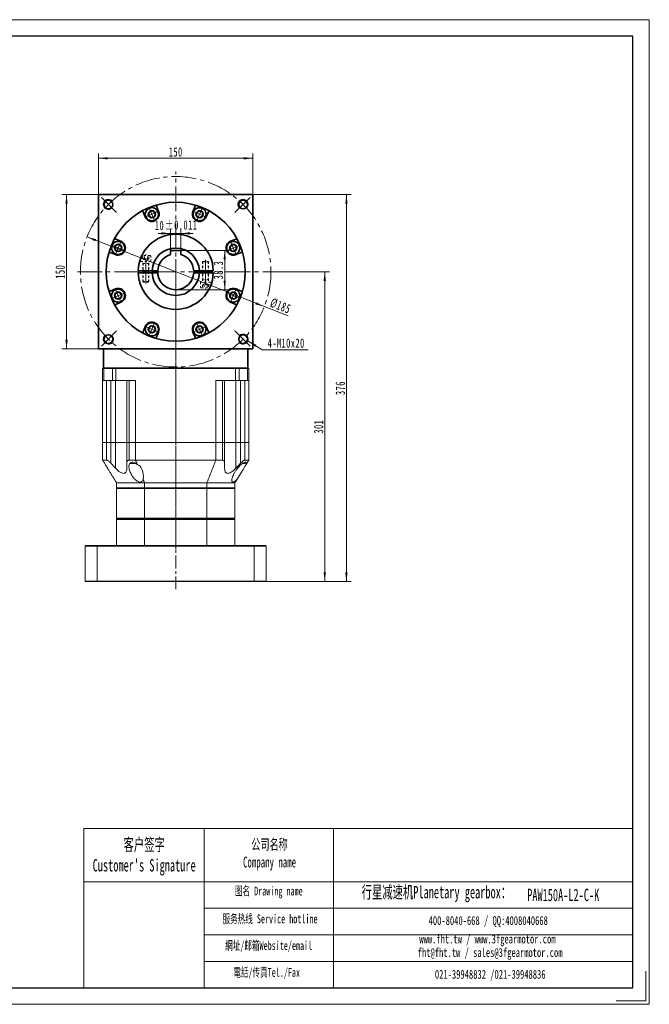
# Model space of a CAD drawing. Header units: millimetres. Extents: x 1532 to 2885, y -158 to 806.
# Tile 3 of 3: x 2273 to 2885, y -158 to 798. Entities that reach past the tile are written whole.
import ezdxf

# ---------------------------------------------------------------- set-up
doc = ezdxf.new("R2010")
doc.units = ezdxf.units.MM
doc.header["$LTSCALE"] = 2
for name, pattern in [('CENTER', [10.16, 6.35, -1.27, 1.27, -1.27]), ('点画线', [18, 12, -2, 2, -2]), ('虚线', [2, 1, -1])]:
    doc.linetypes.add(name, pattern=pattern)
doc.layers.get('0').update_dxf_attribs({"lineweight": 18})
for name, color, linetype, lineweight in [('3中心线层', 1, 'CENTER', 18), ('7标注层', 4, 'Continuous', 18), ('EB0', 7, 'Continuous', 35), ('SLD-0', 7, 'Continuous', 18), ('中心线层', 1, '点画线', 18), ('图框_外框线', 7, 'Continuous', 18), ('尺寸线层', 3, 'Continuous', 18), ('粗实线层', 7, 'Continuous', 35), ('虚线层', 6, '虚线', 18)]:
    doc.layers.add(name, color=color, linetype=linetype, lineweight=lineweight)
doc.styles.add('SLDTEXTSTYLE4', font='txt', dxfattribs={"width": 0.611111})
doc.styles.get("Standard").update_dxf_attribs({"font": 'txt', "width": 0.707})
doc.styles.add('标准', font='txt', dxfattribs={"width": 0.667})
doc.dimstyles.new('a4-1-3', dxfattribs={"dimtxt": 9, "dimasz": 9, "dimexe": 4.5, "dimexo": 0, "dimgap": 1.5, "dimtad": 1, "dimdec": 3, "dimdsep": 46, "dimtxsty": '标准', "dimblk": '_CAXARROW', "dimcen": 0, "dimdle": 18, "dimazin": 2, "dimtfac": 0.707107, "dimtdec": 3, "dimtix": 1, "dimtmove": 2, "dimatfit": 3, "dimfxl": 0, "dimfrac": 2, "dimtolj": 1, "dimarcsym": 0})

# ---------------------------------------------------------------- blocks, each defined once
blk = doc.blocks.new('*X28')
at = {"layer": '中心线层', "linetype": '点画线', "lineweight": 18}
for p, q in [((-7.37, 0), (7.37, 0)), ((0, -7.37), (0, 7.37))]:
    blk.add_line(p, q, dxfattribs=at)
at = {"layer": '粗实线层'}
for p, q in [((-3.46, 0), (-1.73, 3)), ((-3.46, 0), (-1.73, -3)), ((-1.73, 3), (1.73, 3)), ((3.46, 0), (1.73, 3)), ((3.46, 0), (1.73, 3)), ((3.46, 0), (1.73, -3)), ((-1.73, -3), (1.73, -3))]:
    blk.add_line(p, q, dxfattribs=at)
blk.add_circle((0, 0), 3.46, dxfattribs=at)
for start, end in [(0, 180), (180, 360)]:
    blk.add_arc((0, 0), 6.37, start, end, dxfattribs=at)
blk = doc.blocks.new('34hghgjk_1')
at = {"layer": '中心线层'}
blk.add_line((0, -21.5), (0, 7.2), dxfattribs=at)
at = {"layer": '虚线层'}
for p, q in [((-4.89, 4.72), (-4.89, 0)), ((-4.89, 0), (4.89, 0)), ((3.91, 5.7), (-3.91, 5.7)), ((-3, -19.55), (-3, 0)), ((-2.89, 2.7), (-2.89, 5.7)), ((-2.89, 2.7), (0, 1.03)), ((-1.44, 2.7), (-1.44, 5.7)), ((2.89, 2.7), (0, 1.03)), ((1.44, 2.7), (1.44, 5.7)), ((2.89, 2.7), (2.89, 5.7)), ((3, -19.55), (3, 0)), ((4.89, 0), (4.89, 4.72)), ((-2.55, -2), (-3, -1.22)), ((-3, -2), (3, -2)), ((-2.55, -20), (-2.55, -2)), ((2.55, -2), (3, -1.22)), ((2.55, -20), (2.55, -2)), ((3, -19.55), (-3, -19.55)), ((-2.55, -20), (-3, -19.55)), ((2.55, -20), (-2.55, -20)), ((2.55, -20), (3, -19.55))]:
    blk.add_line(p, q, dxfattribs=at)
for centre, radius, start, end in [((-3.91, 4.72), 0.978, 90, 180), ((-2.17, 4.14), 1.61, 243.43495, 296.56505), ((0, 8.18), 5.67, 255.25287, 284.74713), ((2.17, 4.14), 1.61, 243.43495, 296.56505), ((3.91, 4.72), 0.978, 0, 90)]:
    blk.add_arc(centre, radius, start, end, dxfattribs=at)
blk = doc.blocks.new('*X31')
at = {"layer": '尺寸线层', "color": 0, "char_height": 9, "attachment_point": 1, "line_spacing_factor": 1.15057, "style": '标准'}
for s, insert, width in [('\\T1.1;10', (2404.48, 603.06), 161.8924), ('\\T1.1;%%P0.011', (2414.24, 603.51), 128.064)]:
    blk.add_mtext(s, dxfattribs=dict(at, insert=insert, width=width))
blk = doc.blocks.new('*X30')
at = {"layer": '尺寸线层', "linetype": 'Continuous'}
for points in [[(2419.72, 590.83), (2410.72, 589.7), (2410.72, 591.95)], [(2429.72, 590.83), (2438.72, 589.7), (2438.72, 591.95)]]:
    blk.add_hatch(color=0, dxfattribs=at).paths.add_polyline_path(points, flags=0)
at = {"layer": '尺寸线层', "color": 0, "linetype": 'Continuous'}
for p, q in [((2419.72, 574.37), (2419.72, 595.33)), ((2429.72, 574.37), (2429.72, 595.33)), ((2441.72, 590.83), (2407.72, 590.83))]:
    blk.add_line(p, q, dxfattribs=at)
at = {"layer": '尺寸线层', "color": 0}
blk.add_blockref('*X31', (0, 0), dxfattribs=at)
blk = doc.blocks.new('_CAXARROW')
blk.add_hatch(color=0).paths.add_polyline_path([(0, 0), (-1, 0.125), (-1, -0.125)], flags=0)
blk = doc.blocks.new('*X32')
at = {"layer": '尺寸线层', "linetype": 'Continuous'}
for points in [[(2472.28, 574.37), (2473.41, 565.37), (2471.16, 565.37)], [(2472.28, 536.07), (2473.41, 545.07), (2471.16, 545.07)]]:
    blk.add_hatch(color=0, dxfattribs=at).paths.add_polyline_path(points, flags=0)
at = {"layer": '尺寸线层', "color": 0, "linetype": 'Continuous'}
for p, q in [((2429.72, 574.37), (2476.78, 574.37)), ((2472.28, 574.37), (2472.28, 536.07)), ((2424.72, 536.07), (2476.78, 536.07))]:
    blk.add_line(p, q, dxfattribs=at)
at = {"layer": '尺寸线层', "color": 0, "insert": (2466.19, 555.22), "char_height": 9, "width": 33.3889, "attachment_point": 5, "rotation": 90, "line_spacing_factor": 1.15057, "style": '标准'}
blk.add_mtext('\\T1.1;38.3', dxfattribs=at)
blk = doc.blocks.new('*X33')
at = {"layer": '尺寸线层', "linetype": 'Continuous'}
for points in [[(2338.64, 587.44), (2346.61, 583.1), (2347.43, 585.19)], [(2510.8, 519.71), (2502.01, 521.96), (2502.84, 524.05)]]:
    blk.add_hatch(color=0, dxfattribs=at).paths.add_polyline_path(points, flags=0)
at = {"layer": '尺寸线层', "color": 0, "linetype": 'Continuous'}
blk.add_line((2533.91, 510.61), (2338.64, 587.44), dxfattribs=at)
at = {"layer": '尺寸线层', "color": 0, "insert": (2526.49, 520.36), "char_height": 9, "width": 41.9084, "attachment_point": 5, "rotation": 338.52399, "line_spacing_factor": 1.15057, "style": '标准'}
blk.add_mtext('\\T1.1;%%C185', dxfattribs=at)
blk = doc.blocks.new('*X34')
at = {"layer": '尺寸线层', "linetype": 'Continuous'}
blk.add_hatch(color=0, dxfattribs=at).paths.add_polyline_path([(-14.71, 8.58), (-6.48, 4.77), (-7.68, 2.86)], flags=0)
at = {"layer": '尺寸线层', "color": 0, "linetype": 'Continuous'}
blk.add_line((-14.71, 8.58), (-0.97, 0), dxfattribs=at)
at = {"layer": '尺寸线层', "color": 0}
for p, q in [((-0.97, 0), (0, 0)), ((0, 0), (0, 0)), ((0, 0), (43.87, 0))]:
    blk.add_line(p, q, dxfattribs=at)
at = {"layer": '尺寸线层', "color": 0, "insert": (4.5, 1.8), "char_height": 9, "width": 78.7372, "attachment_point": 7, "line_spacing_factor": 1.15057, "style": '标准'}
blk.add_mtext('\\T1.1;4-M10x20', dxfattribs=at)
blk = doc.blocks.new('*X35')
at = {"layer": '尺寸线层', "linetype": 'Continuous'}
for points in [[(2349.72, 663.79), (2358.72, 664.91), (2358.72, 662.66)], [(2499.72, 663.79), (2490.72, 664.91), (2490.72, 662.66)]]:
    blk.add_hatch(color=0, dxfattribs=at).paths.add_polyline_path(points, flags=0)
at = {"layer": '尺寸线层', "color": 0, "linetype": 'Continuous'}
for p, q in [((2349.72, 628.57), (2349.72, 668.29)), ((2349.72, 663.79), (2499.72, 663.79)), ((2499.72, 628.57), (2499.72, 668.29))]:
    blk.add_line(p, q, dxfattribs=at)
at = {"layer": '尺寸线层', "color": 0, "insert": (2424.72, 669.88), "char_height": 9, "width": 26.8287, "attachment_point": 5, "line_spacing_factor": 1.15057, "style": '标准'}
blk.add_mtext('\\T1.1;150', dxfattribs=at)
blk = doc.blocks.new('*X36')
at = {"layer": '尺寸线层', "linetype": 'Continuous'}
for points in [[(2318.69, 628.57), (2317.57, 619.57), (2319.82, 619.57)], [(2318.69, 478.57), (2317.57, 487.57), (2319.82, 487.57)]]:
    blk.add_hatch(color=0, dxfattribs=at).paths.add_polyline_path(points, flags=0)
at = {"layer": '尺寸线层', "color": 0, "linetype": 'Continuous'}
for p, q in [((2349.72, 628.57), (2314.19, 628.57)), ((2318.69, 478.57), (2318.69, 628.57)), ((2349.72, 478.57), (2314.19, 478.57))]:
    blk.add_line(p, q, dxfattribs=at)
at = {"layer": '尺寸线层', "color": 0, "insert": (2312.6, 553.57), "char_height": 9, "width": 26.8287, "attachment_point": 5, "rotation": 90, "line_spacing_factor": 1.15057, "style": '标准'}
blk.add_mtext('\\T1.1;150', dxfattribs=at)
blk = doc.blocks.new('*X44')
at = {"layer": '尺寸线层', "linetype": 'Continuous'}
for points in [[(2590.54, 628.57), (2589.41, 619.57), (2591.66, 619.57)], [(2590.54, 252.57), (2589.41, 261.57), (2591.66, 261.57)]]:
    blk.add_hatch(color=0, dxfattribs=at).paths.add_polyline_path(points, flags=0)
at = {"layer": '尺寸线层', "color": 0, "linetype": 'Continuous'}
for p, q in [((2499.72, 628.57), (2595.04, 628.57)), ((2590.54, 252.57), (2590.54, 628.57)), ((2512.22, 252.57), (2595.04, 252.57))]:
    blk.add_line(p, q, dxfattribs=at)
at = {"layer": '尺寸线层', "color": 0, "insert": (2584.61, 440.57), "char_height": 9, "width": 25.386, "attachment_point": 5, "rotation": 90, "line_spacing_factor": 1.15057, "style": '标准'}
blk.add_mtext('\\T1.1;376', dxfattribs=at)
blk = doc.blocks.new('*X45')
at = {"layer": '尺寸线层', "linetype": 'Continuous'}
for points in [[(2569.49, 553.57), (2570.61, 544.57), (2568.36, 544.57)], [(2569.49, 252.57), (2570.61, 261.57), (2568.36, 261.57)]]:
    blk.add_hatch(color=0, dxfattribs=at).paths.add_polyline_path(points, flags=0)
at = {"layer": '尺寸线层', "color": 0, "linetype": 'Continuous'}
for p, q in [((2520.22, 553.57), (2573.99, 553.57)), ((2569.49, 553.57), (2569.49, 252.57)), ((2512.22, 252.57), (2573.99, 252.57))]:
    blk.add_line(p, q, dxfattribs=at)
at = {"layer": '尺寸线层', "color": 0, "insert": (2563.56, 403.07), "char_height": 9, "width": 24.5856, "attachment_point": 5, "rotation": 90, "line_spacing_factor": 1.15057, "style": '标准'}
blk.add_mtext('\\T1.1;301', dxfattribs=at)

msp = doc.modelspace()

# ---------------------------------------------------------------- linework, layer by layer
at = {"color": 7, "linetype": 'Continuous', "lineweight": 15}
for p, q in [((2354.2209, 460.0729), (2353.7209, 459.5729)), ((2354.9709, 459.5729), (2353.7209, 459.5729)), ((2353.7209, 448.0729), (2353.7209, 459.5729)), ((2354.2209, 460.0729), (2355.3459, 460.0729)), ((2355.3459, 460.0729), (2354.9709, 459.5729)), ((2354.9709, 459.5729), (2354.9709, 448.0729)), ((2363.2071, 459.5729), (2354.9709, 459.5729)), ((2355.3459, 460.0729), (2363.5379, 460.0729)), ((2355.3459, 460.0729), (2363.5379, 460.0729)), ((2363.5379, 460.0729), (2363.2071, 459.5729)), ((2363.2071, 448.0729), (2363.2071, 459.5729)), ((2366.5143, 459.5729), (2363.2071, 459.5729)), ((2363.5379, 460.0729), (2366.5143, 460.0729)), ((2363.5379, 460.0729), (2366.5143, 460.0729)), ((2366.5143, 460.0729), (2482.9274, 460.0729)), ((2366.5143, 460.0729), (2366.5143, 459.5729)), ((2366.5143, 460.0729), (2482.9274, 460.0729)), ((2366.5143, 459.5729), (2366.5143, 448.0729)), ((2482.9274, 459.5729), (2366.5143, 459.5729)), ((2482.9274, 460.0729), (2485.9039, 460.0729)), ((2482.9274, 460.0729), (2482.9274, 459.5729)), ((2482.9274, 460.0729), (2485.9039, 460.0729)), ((2482.9274, 448.0729), (2482.9274, 459.5729)), ((2486.2346, 459.5729), (2482.9274, 459.5729)), ((2485.9039, 460.0729), (2494.0959, 460.0729)), ((2486.2346, 459.5729), (2485.9039, 460.0729)), ((2485.9039, 460.0729), (2494.0959, 460.0729)), ((2486.2346, 459.5729), (2486.2346, 448.0729)), ((2494.4709, 459.5729), (2486.2346, 459.5729)), ((2494.4709, 459.5729), (2494.0959, 460.0729)), ((2494.0959, 460.0729), (2495.2209, 460.0729)), ((2494.4709, 448.0729), (2494.4709, 459.5729)), ((2495.7209, 459.5729), (2494.4709, 459.5729)), ((2495.7209, 459.5729), (2495.2209, 460.0729)), ((2495.7209, 459.5729), (2495.7209, 448.0729)), ((2354.9709, 448.0729), (2353.7209, 448.0729)), ((2353.7209, 387.5729), (2353.7209, 448.0729)), ((2363.2071, 448.0729), (2354.9709, 448.0729)), ((2357.5698, 387.5729), (2357.5698, 448.0729)), ((2361.7149, 448.0729), (2361.7149, 387.5729)), ((2366.5143, 448.0729), (2363.2071, 448.0729)), ((2366.3846, 448.0729), (2366.3846, 387.5729)), ((2385.7337, 448.0729), (2366.5143, 448.0729)), ((2377.2209, 387.5729), (2377.2209, 448.0729)), ((2379.4248, 448.0729), (2379.4248, 387.5729)), ((2385.7337, 448.0729), (2385.7337, 387.5729)), ((2482.9274, 448.0729), (2463.708, 448.0729)), ((2463.708, 387.5729), (2463.708, 448.0729)), ((2470.0169, 387.5729), (2470.0169, 448.0729)), ((2472.2209, 448.0729), (2472.2209, 387.5729)), ((2486.2346, 448.0729), (2482.9274, 448.0729)), ((2483.0572, 448.0729), (2483.0572, 387.5729)), ((2494.4709, 448.0729), (2486.2346, 448.0729)), ((2487.7268, 387.5729), (2487.7268, 448.0729)), ((2491.8719, 448.0729), (2491.8719, 387.5729)), ((2495.7209, 448.0729), (2494.4709, 448.0729)), ((2495.7209, 448.0729), (2495.7209, 387.5729)), ((2353.7209, 370.5729), (2353.7209, 387.5729)), ((2357.5698, 387.5729), (2353.7209, 387.5729)), ((2357.5698, 387.5729), (2353.7209, 387.5729)), ((2357.5698, 370.5729), (2357.5698, 387.5729)), ((2357.5698, 387.5729), (2361.7149, 387.5729)), ((2361.7149, 387.5729), (2357.5698, 387.5729)), ((2361.7149, 387.5729), (2361.7149, 367.6923)), ((2361.7149, 387.5729), (2366.3846, 387.5729)), ((2361.7149, 387.5729), (2366.3846, 387.5729)), ((2366.3846, 387.5729), (2366.3846, 362.6375)), ((2366.3846, 387.5729), (2377.2209, 387.5729)), ((2366.3846, 387.5729), (2377.2209, 387.5729)), ((2377.2209, 367.6923), (2377.2209, 387.5729)), ((2377.2209, 387.5729), (2379.4248, 387.5729)), ((2379.4248, 387.5729), (2377.2209, 387.5729)), ((2379.4248, 387.5729), (2379.4248, 370.5729)), ((2385.7337, 387.5729), (2379.4248, 387.5729)), ((2385.7337, 387.5729), (2379.4248, 387.5729)), ((2385.7337, 387.5729), (2385.7337, 370.5729)), ((2385.7337, 387.5729), (2463.708, 387.5729)), ((2463.708, 387.5729), (2385.7337, 387.5729)), ((2463.708, 370.5729), (2463.708, 387.5729)), ((2470.0169, 387.5729), (2463.708, 387.5729)), ((2470.0169, 387.5729), (2463.708, 387.5729)), ((2470.0169, 370.5729), (2470.0169, 387.5729)), ((2470.0169, 387.5729), (2472.2209, 387.5729)), ((2472.2209, 387.5729), (2470.0169, 387.5729)), ((2472.2209, 387.5729), (2472.2209, 367.6923)), ((2472.2209, 387.5729), (2483.0572, 387.5729)), ((2472.2209, 387.5729), (2483.0572, 387.5729)), ((2483.0572, 387.5729), (2483.0572, 362.6375)), ((2483.0572, 387.5729), (2487.7268, 387.5729)), ((2483.0572, 387.5729), (2487.7268, 387.5729)), ((2487.7268, 367.6923), (2487.7268, 387.5729)), ((2487.7268, 387.5729), (2491.8719, 387.5729)), ((2491.8719, 387.5729), (2487.7268, 387.5729)), ((2491.8719, 387.5729), (2491.8719, 370.5729)), ((2495.7209, 387.5729), (2491.8719, 387.5729)), ((2495.7209, 387.5729), (2491.8719, 387.5729)), ((2495.7209, 387.5729), (2495.7209, 370.5729)), ((2353.7209, 370.5729), (2357.5698, 370.5729)), ((2377.2209, 367.6923), (2377.2209, 362.6375)), ((2379.4248, 370.5729), (2385.7337, 370.5729)), ((2385.7129, 367.4729), (2380.8017, 367.4729)), ((2463.708, 370.5729), (2385.7337, 370.5729)), ((2463.708, 370.5729), (2470.0169, 370.5729)), ((2472.2209, 367.6923), (2472.2209, 362.6375)), ((2491.7044, 367.4729), (2489.817, 367.4729)), ((2491.8719, 370.5729), (2495.7209, 370.5729)), ((2394.41, 348.5729), (2367.2209, 348.5729)), ((2367.2209, 348.5729), (2367.2209, 343.5729)), ((2455.0318, 348.5729), (2394.41, 348.5729)), ((2394.41, 348.5729), (2394.41, 343.5729)), ((2482.2209, 348.5729), (2455.0318, 348.5729)), ((2455.0318, 348.5729), (2455.0318, 343.5729)), ((2482.2209, 348.5729), (2482.2209, 343.5729)), ((2394.41, 343.5729), (2367.2209, 343.5729)), ((2394.41, 343.0729), (2367.2209, 343.0729)), ((2367.2209, 343.0729), (2367.2209, 314.0729)), ((2455.0318, 343.5729), (2394.41, 343.5729)), ((2394.41, 314.0729), (2394.41, 343.0729)), ((2455.0318, 343.0729), (2394.41, 343.0729)), ((2482.2209, 343.5729), (2455.0318, 343.5729)), ((2455.0318, 343.0729), (2455.0318, 314.0729)), ((2482.2209, 343.0729), (2455.0318, 343.0729)), ((2482.2209, 314.0729), (2482.2209, 343.0729)), ((2367.2209, 314.0729), (2394.41, 314.0729)), ((2394.41, 313.0729), (2367.2209, 313.0729)), ((2367.2209, 313.0729), (2367.2209, 287.5729)), ((2367.7209, 313.5729), (2394.5339, 313.5729)), ((2394.5339, 313.5729), (2367.7209, 313.5729)), ((2394.41, 314.0729), (2455.0318, 314.0729)), ((2394.41, 287.5729), (2394.41, 313.0729)), ((2455.0318, 313.0729), (2394.41, 313.0729)), ((2394.5339, 313.5729), (2454.9078, 313.5729)), ((2454.9078, 313.5729), (2394.5339, 313.5729)), ((2454.9078, 313.5729), (2481.7209, 313.5729)), ((2481.7209, 313.5729), (2454.9078, 313.5729)), ((2455.0318, 314.0729), (2482.2209, 314.0729)), ((2455.0318, 313.0729), (2455.0318, 287.5729)), ((2482.2209, 313.0729), (2455.0318, 313.0729)), ((2482.2209, 287.5729), (2482.2209, 313.0729)), ((2336.7209, 287.0729), (2336.7209, 253.0729)), ((2348.3779, 287.0729), (2336.7209, 287.0729)), ((2337.2209, 287.5729), (2348.5648, 287.5729)), ((2348.3779, 253.0729), (2348.3779, 287.0729)), ((2501.0638, 287.0729), (2348.3779, 287.0729)), ((2348.5648, 287.5729), (2500.877, 287.5729)), ((2500.877, 287.5729), (2512.2209, 287.5729)), ((2501.0638, 287.0729), (2501.0638, 253.0729)), ((2512.7209, 287.0729), (2501.0638, 287.0729)), ((2512.7209, 253.0729), (2512.7209, 287.0729)), ((2336.7209, 253.0729), (2348.3779, 253.0729)), ((2348.5648, 252.5729), (2337.2209, 252.5729)), ((2348.3779, 253.0729), (2501.0638, 253.0729)), ((2500.877, 252.5729), (2348.5648, 252.5729)), ((2512.2209, 252.5729), (2500.877, 252.5729)), ((2501.0638, 253.0729), (2512.7209, 253.0729))]:
    msp.add_line(p, q, dxfattribs=at)
msp.add_line((2452.2231, 12.6633), (2452.2231, -141.9408))
msp.add_lwpolyline([(2493.117, 366.3296), (2492.8683, 365.9243), (2492.4639, 365.2653), (2491.9133, 364.3679), (2491.2293, 363.2533), (2490.4279, 361.9473), (2489.5279, 360.4806), (2488.5502, 358.8873), (2487.5177, 357.2047), (2486.4545, 355.4722), (2485.3855, 353.7301), (2484.3356, 352.0192)], dxfattribs=at)
for centre, start, end in [((2380.8017, 368.4729), 247.4014481, 270), ((2491.7044, 368.4729), 270, 0)]:
    msp.add_arc(centre, 1, start, end, dxfattribs=at)
msp.add_ellipse((2386.3017, 355.0645), major_axis=(0, 11.4074), ratio=0.61363636, start_param=4.44214893, end_param=6.12506471, dxfattribs=at)
for points in [[(2367.2209, 348.5729), (2353.7209, 370.5729)], [(2385.7337, 370.5729), (2387.404, 366.3296)], [(2455.0318, 348.5729), (2463.708, 370.5729)], [(2487.7268, 367.6923), (2483.0572, 362.6375)], [(2495.7209, 370.5729), (2493.117, 366.3296)], [(2393.0477, 352.0192), (2394.41, 348.5729)], [(2484.3356, 352.0192), (2482.2209, 348.5729)], [(2367.7209, 343.5729), (2367.2209, 343.0729)], [(2394.5339, 343.5729), (2394.41, 343.0729)], [(2455.0318, 343.0729), (2454.9078, 343.5729)], [(2482.2209, 343.0729), (2481.7209, 343.5729)], [(2367.7209, 313.5729), (2367.2209, 314.0729)], [(2367.2209, 313.0729), (2367.7209, 313.5729)], [(2394.5339, 313.5729), (2394.41, 314.0729)], [(2394.41, 313.0729), (2394.5339, 313.5729)], [(2454.9078, 313.5729), (2455.0318, 314.0729)], [(2455.0318, 313.0729), (2454.9078, 313.5729)], [(2482.2209, 314.0729), (2481.7209, 313.5729)], [(2482.2209, 313.0729), (2481.7209, 313.5729)], [(2336.7209, 287.0729), (2337.2209, 287.5729)], [(2348.3779, 287.0729), (2348.5648, 287.5729)], [(2501.0638, 287.0729), (2500.877, 287.5729)], [(2512.2209, 287.5729), (2512.7209, 287.0729)], [(2336.7209, 253.0729), (2337.2209, 252.5729)], [(2348.5648, 252.5729), (2348.3779, 253.0729)], [(2500.877, 252.5729), (2501.0638, 253.0729)], [(2512.2209, 252.5729), (2512.7209, 253.0729)]]:
    msp.add_open_spline(points, degree=1, dxfattribs=at)
for points, knots in [([(2361.7149, 367.6923), (2361.4239, 368.0007), (2360.8425, 368.6168), (2359.8722, 369.4703), (2358.8992, 370.1526), (2358.089, 370.524), (2357.7126, 370.5595), (2357.5698, 370.5729)], [0, 0, 0, 0, 1.12288088, 2.24308532, 3.47306139, 4.51168182, 5.14651158, 5.14651158, 5.14651158, 5.14651158]), ([(2366.3846, 362.6375), (2365.0305, 364.0914), (2363.4671, 365.7701), (2361.9218, 367.4653), (2361.7149, 367.6923)], [0, 0, 0, 0, 5.96033141, 6.88161623, 6.88161623, 6.88161623, 6.88161623]), ([(2379.4248, 370.5729), (2379.1009, 370.5335), (2378.4553, 370.4551), (2377.7113, 369.815), (2377.2843, 368.874), (2377.2405, 368.0577), (2377.2209, 367.6923)], [0, 0, 0, 0, 0.86215546, 1.71853077, 3.0266067, 4.08652813, 4.08652813, 4.08652813, 4.08652813]), ([(2393.0477, 352.0192), (2392.904, 351.5911), (2392.6089, 350.7116), (2391.7795, 349.7518), (2390.6585, 349.2452), (2389.4438, 349.2404), (2388.0187, 349.6963), (2386.6367, 350.5521), (2385.3473, 351.662), (2384.0298, 353.0586), (2382.6788, 354.8393), (2381.1298, 357.4421), (2379.973, 360.1758), (2379.3241, 362.9174), (2379.2428, 365.0658), (2379.6811, 366.8135), (2380.5716, 367.953), (2381.7839, 368.5093), (2383.1407, 368.5455), (2384.7215, 368.1046), (2386.1723, 367.3173), (2387.0512, 366.6125), (2387.404, 366.3296)], [0, 0, 0, 0, 1.58943075, 3.26534015, 4.49198663, 5.72533161, 6.83614338, 8.49417023, 9.8316467, 11.17203856, 13.44234872, 15.71638055, 19.47072515, 22.0047095, 24.53183276, 26.72774694, 28.59580746, 29.97837532, 31.36766045, 32.62756506, 34.35557501, 35.51429673, 35.51429673, 35.51429673, 35.51429673]), ([(2472.2209, 367.6923), (2472.207, 368.0007), (2472.1793, 368.6168), (2471.9084, 369.4703), (2471.4056, 370.1526), (2470.7189, 370.524), (2470.21, 370.5595), (2470.0169, 370.5729)], [0, 0, 0, 0, 0.89264101, 1.78315683, 2.76093381, 3.58658981, 4.09125264, 4.09125264, 4.09125264, 4.09125264]), ([(2484.3356, 352.0192), (2483.9351, 351.6197), (2483.0239, 350.7109), (2481.7269, 349.7242), (2480.6041, 349.234), (2479.869, 349.2532), (2479.346, 349.724), (2479.1618, 350.6018), (2479.2486, 351.7399), (2479.5627, 353.1689), (2480.1948, 354.985), (2481.2329, 357.2033), (2482.5383, 359.4864), (2483.9831, 361.61), (2485.4677, 363.4965), (2487.0885, 365.294), (2488.8252, 366.8937), (2490.4704, 368.0149), (2491.7004, 368.5257), (2492.559, 368.5322), (2493.112, 368.064), (2493.2572, 367.2736), (2493.1552, 366.5865), (2493.117, 366.3296)], [0, 0, 0, 0, 1.3673905, 3.11073867, 4.21441886, 5.32332881, 6.34707118, 7.89780025, 9.15444542, 10.41382089, 12.54095273, 14.67147797, 16.92270346, 19.17311317, 20.89303544, 22.61060664, 24.85963318, 26.46388708, 27.73276958, 29.00738941, 30.16811178, 31.78970551, 32.757768, 32.757768, 32.757768, 32.757768]), ([(2491.8719, 370.5729), (2491.6166, 370.5335), (2491.1078, 370.4551), (2490.0091, 369.815), (2488.8492, 368.874), (2488.0739, 368.0577), (2487.7268, 367.6923)], [0, 0, 0, 0, 1.08520657, 2.16314546, 3.80963792, 5.14377803, 5.14377803, 5.14377803, 5.14377803]), ([(2377.2209, 362.6375), (2377.1993, 362.0856), (2377.1563, 360.9829), (2376.7268, 359.4701), (2375.9235, 358.2824), (2374.6391, 357.666), (2373.0884, 357.7635), (2371.554, 358.3903), (2370.192, 359.2303), (2368.4464, 360.5528), (2367.2302, 361.7824), (2366.3846, 362.6375)], [0, 0, 0, 0, 1.81418556, 3.62409993, 5.63118408, 7.31212006, 9.00054564, 10.54789571, 11.78283437, 13.02024208, 15.84497007, 15.84497007, 15.84497007, 15.84497007]), ([(2483.0572, 362.6375), (2482.5206, 362.0856), (2481.4487, 360.9829), (2479.6351, 359.4701), (2477.76, 358.2824), (2475.9248, 357.666), (2474.461, 357.7635), (2473.4877, 358.3903), (2472.8847, 359.2303), (2472.3418, 360.5528), (2472.2705, 361.7824), (2472.2209, 362.6375)], [0, 0, 0, 0, 1.81410618, 3.62394565, 5.6309396, 7.31180628, 9.00015991, 10.5474417, 11.78233114, 13.01968542, 15.84429304, 15.84429304, 15.84429304, 15.84429304])]:
    msp.add_open_spline(points, degree=3, knots=knots, dxfattribs=at)
at = {"layer": '3中心线层'}
for p, q in [((2424.7209, 565.761), (2424.7209, 282.7536)), ((2424.7209, 562.4356), (2424.7209, 245.3471))]:
    msp.add_line(p, q, dxfattribs=at)
at = {"layer": '7标注层', "color": 0}
msp.add_line((2335.5985, 12.6633), (2335.5985, -141.9144), dxfattribs=at)
at = {"layer": 'EB0', "linetype": 'Continuous', "lineweight": 35}
for p, q in [((2354.7209, 460.0729), (2494.7209, 460.0729)), ((2355.3459, 460.0729), (2363.5379, 460.0729)), ((2363.5379, 460.0729), (2366.5143, 460.0729)), ((2366.5143, 460.0729), (2482.9274, 460.0729)), ((2482.9274, 460.0729), (2485.9039, 460.0729)), ((2485.9039, 460.0729), (2494.0959, 460.0729))]:
    msp.add_line(p, q, dxfattribs=at)
at = {"layer": '中心线层'}
for p, q in [((2424.7209, 288.311), (2424.7209, 651.0809)), ((2367.3154, 610.9784), (2352.4895, 625.8043)), ((2482.1264, 610.9784), (2496.9522, 625.8043)), ((2329.2209, 553.5729), (2520.2209, 553.5729)), ((2367.3154, 496.1674), (2352.4895, 481.3415)), ((2482.1264, 496.1674), (2496.9522, 481.3415))]:
    msp.add_line(p, q, dxfattribs=at)
msp.add_circle((2424.7209, 553.5729), 92.5, dxfattribs=at)
at = {"layer": '图框_外框线'}
for p, q in [((2335.5985, 12.6633), (2452.2231, 12.6633)), ((2452.2231, 12.6633), (2452.2231, -141.9144)), ((2452.2231, 12.6633), (2868.6068, 12.6633)), ((2577.8784, 12.6633), (2577.8784, -141.9144)), ((2335.5985, -38.9194), (2452.2231, -38.9194)), ((2452.2231, -38.9194), (2868.6068, -38.9194)), ((2452.2231, -64.7108), (2868.6068, -64.7108)), ((2452.2231, -90.5021), (2868.6068, -90.5021)), ((2452.2231, -116.2935), (2868.6068, -116.2935))]:
    msp.add_line(p, q, dxfattribs=at)
at = {"layer": '图框_外框线', "color": 3}
msp.add_lwpolyline([(2881.4882, -125.8126), (2881.4882, -154.7958), (2852.505, -154.7958)], dxfattribs=at)
at = {"layer": '粗实线层'}
for p, q in [((2349.7209, 628.5729), (2499.7209, 628.5729)), ((2349.7209, 478.5729), (2349.7209, 628.5729)), ((2499.7209, 478.5729), (2499.7209, 628.5729)), ((2408.0357, 612.1464), (2405.9244, 617.2435)), ((2395.1014, 606.7888), (2392.9901, 611.8859)), ((2429.7209, 574.3729), (2419.7209, 574.3729)), ((2419.7209, 574.3729), (2419.7209, 570.3434)), ((2429.7209, 574.3729), (2429.7209, 570.3434)), ((2388.2346, 554.5729), (2401.7426, 554.5729)), ((2388.2346, 552.5729), (2401.7426, 552.5729)), ((2401.7426, 554.5729), (2407.2495, 554.5729)), ((2401.7426, 552.5729), (2407.2495, 552.5729)), ((2447.6991, 554.5729), (2442.1923, 554.5729)), ((2447.6991, 552.5729), (2442.1923, 552.5729)), ((2461.2072, 554.5729), (2447.6991, 554.5729)), ((2461.2072, 552.5729), (2447.6991, 552.5729)), ((2349.7209, 478.5729), (2499.7209, 478.5729)), ((2354.7209, 460.0729), (2354.7209, 478.5729)), ((2494.7209, 460.0729), (2494.7209, 478.5729))]:
    msp.add_line(p, q, dxfattribs=at)
for centre, radius in [((2359.3135, 618.9803), 4.25), ((2490.1282, 618.9803), 4.25), ((2424.7209, 553.5729), 67.5), ((2359.3135, 488.1655), 4.25), ((2490.1282, 488.1655), 4.25)]:
    msp.add_circle(centre, radius, dxfattribs=at)
at = {"layer": '粗实线层', "lineweight": 18}
for centre, start, end in [((2359.3135, 618.9803), 43.4512768, 315), ((2490.1282, 618.9803), 313.4512768, 225), ((2359.3135, 488.1655), 133.4512768, 45), ((2490.1282, 488.1655), 223.4512768, 135)]:
    msp.add_arc(centre, 5, start, end, dxfattribs=at)
at = {"layer": '粗实线层'}
for centre, radius, start, end in [((2392.0662, 611.5032), 1, 22.5000529, 119.4093372), ((2401.5685, 609.4676), 7, 202.5, 22.5), ((2406.8483, 617.6262), 1, 105.5906628, 202.4999471), ((2424.7209, 553.5729), 36.5, 1.5699438, 178.4300562), ((2424.7209, 553.5729), 23, 2.4919064, 177.5080936), ((2424.7209, 553.5729), 17.5, 106.6015496, 356.724171), ((2424.7209, 553.5729), 17.5, 3.275829, 73.3984504), ((2424.7209, 553.5729), 36.5, 181.5699438, 358.4300562), ((2424.7209, 553.5729), 23, 182.4919064, 357.5080936)]:
    msp.add_arc(centre, radius, start, end, dxfattribs=at)

# ---------------------------------------------------------------- block references
at = {"layer": '尺寸线层'}
msp.add_blockref('*X34', (2509.5255, 477.8343), dxfattribs=at)
at = {"layer": '粗实线层'}
for name, p, rotation in [('*X28', (2401.5685, 609.4676), 22.5), ('34hghgjk_1', (2453.7209, 543.5729), 180)]:
    msp.add_blockref(name, p, dxfattribs=dict(at, rotation=rotation))
msp.add_blockref('34hghgjk_1', (2395.7209, 563.5729), dxfattribs=at)

# ---------------------------------------------------------------- texts
at = {"layer": 'SLD-0', "color": 1, "attachment_point": 2, "style": 'SLDTEXTSTYLE4'}
for s, insert, char_height, width in [("{\\fSimSun|b1|i0|c134|p2;客户签字\\PCustomer's Signature}", (2394.1118, 3.1203), 12.035965, 149.728645), ('{\\fSimSun|b1|i0|c134|p2;公司名称\\PCompany name}', (2515.8477, 2.4814), 10.316541, 133.566999), ('{\\fSimSun|b1|i0|c134|p2;图名 Drawing name}', (2515.1425, -43.6737), 8.597118, 109.945826), ('{\\fSimSun|b1|i0|c134|p2;  \\H1.1667x;行星减速机Planetary gearbox\\fSimSun|b0|i0|c134|p2;：}', (2673.6358, -43.0105), 10.316541, 162.254849), ('{\\fSimSun|b1|i0|c134|p2;PAW150A-L2-C-K}', (2801.0922, -45.7496), 12.035965, 87.591493), ('{\\fSimSun|b1|i0|c134|p2;服务热线 Service hotline}', (2516.3617, -70.7071), 8.597118, 122.490212), ('{\\fSimSun|b1|i0|c134|p2;網址/邮箱Website/email}', (2515.023, -96.6089), 8.597118, 127.500782), ('{\\fSimSun|b1|i0|c134|p2;電話/传真Tel./Fax}', (2513.0969, -122.7126), 8.597118, 129.034242)]:
    msp.add_mtext(s, dxfattribs=dict(at, insert=insert, char_height=char_height, width=width))
at = {"layer": 'SLD-0', "color": 1, "char_height": 8.597118, "attachment_point": 2}
for s, insert, width in [('{\\fSimSun|b1|i0|c134|p2;400-8040-668 / QQ:4008040668}', (2728.2839, -72.3498), 250.308603), ('{\\fSimSun|b1|i0|c134|p2;www.fht.tw / www.3fgearmotor.com }', (2727.4912, -90.2565), 250.590381), ('{\\fSimSun|b1|i0|c134|p2;fht@fht.tw / sales@3fgearmotor.com }', (2730.1112, -103.3476), 250.590381), ('{\\fSimSun|b1|i0|c134|p2;021-39948832 /021-39948836 }', (2730.2011, -124.5923), 191.344713)]:
    msp.add_mtext(s, dxfattribs=dict(at, insert=insert, width=width))

# ---------------------------------------------------------------- dimensions: what is measured, and where the dimension line sits
at = {"layer": '尺寸线层'}
dim = msp.add_linear_dim(base=(2499.7209, 663.7868), p1=(2349.7209, 628.5729), p2=(2499.7209, 628.5729), dimstyle='a4-1-3', override={"dimsah": 1, "dimtfill": 1, "dimtzin": 0}, dxfattribs=at)
dim.commit()
dim.dimension.update_dxf_attribs({"geometry": '*X35', "text_midpoint": (2424.7209, 669.8794), "dimtype": 160})
for base, p1, p2, picture, middle in [((2318.6949, 628.5729), (2349.7209, 478.5729), (2349.7209, 628.5729), '*X36', (2312.6023, 553.5729)), ((2590.5378, 628.5729), (2512.2209, 252.5729), (2499.7209, 628.5729), '*X44', (2584.6128, 440.5729)), ((2569.4891, 252.5729), (2520.2209, 553.5729), (2512.2209, 252.5729), '*X45', (2563.5641, 403.0729))]:
    dim = msp.add_linear_dim(base=base, p1=p1, p2=p2, angle=90, dimstyle='a4-1-3', override={"dimsah": 1, "dimtfill": 1, "dimtzin": 0}, dxfattribs=at)
    dim.commit()
    dim.dimension.update_dxf_attribs({"geometry": picture, "text_midpoint": middle, "dimtype": 160})

# ---------------------------------------------------------------- next in the draw order: wipeouts: each hides what was drawn before it
for points in [[(2453.7537, 607.0318), (2454.0657, 607.996), (2454.0657, 607.996), (2454.2306, 609.7791), (2453.8922, 611.5376), (2453.0774, 613.1323), (2451.8506, 614.4369), (2450.309, 615.3481), (2450.309, 615.3481), (2450.309, 615.3481), (2448.5746, 615.7938), (2446.7846, 615.7388), (2445.0809, 615.1874), (2443.5981, 614.1832), (2442.4538, 612.8058), (2442.4538, 612.8058), (2441.9927, 611.9034), (2441.9927, 611.9034), (2441.9927, 611.9034), (2441.5627, 610.2984), (2441.5627, 608.6368), (2441.9927, 607.0318), (2442.8235, 605.5928), (2443.9984, 604.4179), (2445.4374, 603.5871), (2445.4374, 603.5871), (2445.4374, 603.5871), (2447.3738, 603.1222), (2449.3591, 603.2785), (2451.1989, 604.0406), (2452.7132, 605.3339)], [(2371.2619, 582.6057), (2370.2978, 582.9178), (2370.2978, 582.9178), (2368.5146, 583.0826), (2366.7561, 582.7442), (2365.1615, 581.9294), (2363.8569, 580.7026), (2362.9457, 579.161), (2362.9457, 579.161), (2362.9457, 579.161), (2362.4999, 577.4266), (2362.5549, 575.6367), (2363.1064, 573.9329), (2364.1105, 572.4502), (2365.488, 571.3058), (2365.488, 571.3058), (2366.3904, 570.8448), (2366.3904, 570.8448), (2366.3904, 570.8448), (2367.9954, 570.4147), (2369.657, 570.4147), (2371.2619, 570.8448), (2372.7009, 571.6756), (2373.8758, 572.8505), (2374.7066, 574.2895), (2374.7066, 574.2895), (2374.7066, 574.2895), (2375.1715, 576.2259), (2375.0153, 578.2111), (2374.2532, 580.0509), (2372.9599, 581.5652)], [(2483.0514, 570.8448), (2483.9537, 571.3058), (2483.9537, 571.3058), (2485.3312, 572.4502), (2486.3354, 573.9329), (2486.8868, 575.6367), (2486.9418, 577.4266), (2486.4961, 579.161), (2486.4961, 579.161), (2486.4961, 579.161), (2485.5848, 580.7026), (2484.2803, 581.9294), (2482.6856, 582.7442), (2480.9271, 583.0826), (2479.1439, 582.9178), (2479.1439, 582.9178), (2478.1798, 582.6057), (2478.1798, 582.6057), (2478.1798, 582.6057), (2476.7408, 581.7749), (2475.5659, 580.6), (2474.7351, 579.161), (2474.305, 577.556), (2474.305, 575.8944), (2474.7351, 574.2895), (2474.7351, 574.2895), (2474.7351, 574.2895), (2475.7756, 572.5915), (2477.2899, 571.2982), (2479.1297, 570.5361), (2481.115, 570.3799)], [(2366.3904, 536.301), (2365.488, 535.8399), (2365.488, 535.8399), (2364.1105, 534.6956), (2363.1064, 533.2129), (2362.5549, 531.5091), (2362.4999, 529.7192), (2362.9457, 527.9848), (2362.9457, 527.9848), (2362.9457, 527.9848), (2363.8569, 526.4432), (2365.1615, 525.2164), (2366.7561, 524.4016), (2368.5146, 524.0632), (2370.2978, 524.228), (2370.2978, 524.228), (2371.2619, 524.5401), (2371.2619, 524.5401), (2371.2619, 524.5401), (2372.7009, 525.3709), (2373.8758, 526.5458), (2374.7066, 527.9848), (2375.1367, 529.5898), (2375.1367, 531.2513), (2374.7066, 532.8563), (2374.7066, 532.8563), (2374.7066, 532.8563), (2373.6661, 534.5543), (2372.1519, 535.8476), (2370.312, 536.6097), (2368.3268, 536.7659)], [(2478.1798, 524.5401), (2479.1439, 524.228), (2479.1439, 524.228), (2480.9271, 524.0632), (2482.6856, 524.4016), (2484.2803, 525.2164), (2485.5848, 526.4432), (2486.4961, 527.9848), (2486.4961, 527.9848), (2486.4961, 527.9848), (2486.9418, 529.7192), (2486.8868, 531.5091), (2486.3354, 533.2129), (2485.3312, 534.6956), (2483.9537, 535.8399), (2483.9537, 535.8399), (2483.0514, 536.301), (2483.0514, 536.301), (2483.0514, 536.301), (2481.4464, 536.7311), (2479.7848, 536.7311), (2478.1798, 536.301), (2476.7408, 535.4702), (2475.5659, 534.2953), (2474.7351, 532.8563), (2474.7351, 532.8563), (2474.7351, 532.8563), (2474.2702, 530.9199), (2474.4264, 528.9347), (2475.1885, 527.0948), (2476.4818, 525.5806)], [(2395.688, 500.114), (2395.376, 499.1498), (2395.376, 499.1498), (2395.2111, 497.3667), (2395.5495, 495.6082), (2396.3644, 494.0135), (2397.5911, 492.7089), (2399.1327, 491.7977), (2399.1327, 491.7977), (2399.1327, 491.7977), (2400.8671, 491.3519), (2402.6571, 491.407), (2404.3608, 491.9584), (2405.8436, 492.9626), (2406.9879, 494.34), (2406.9879, 494.34), (2407.449, 495.2424), (2407.449, 495.2424), (2407.449, 495.2424), (2407.8791, 496.8474), (2407.8791, 498.509), (2407.449, 500.114), (2406.6182, 501.553), (2405.4433, 502.7279), (2404.0043, 503.5587), (2404.0043, 503.5587), (2404.0043, 503.5587), (2402.0679, 504.0236), (2400.0826, 503.8673), (2398.2428, 503.1052), (2396.7285, 501.8119)], [(2441.9927, 495.2424), (2442.4538, 494.34), (2442.4538, 494.34), (2443.5981, 492.9626), (2445.0809, 491.9584), (2446.7846, 491.407), (2448.5746, 491.3519), (2450.309, 491.7977), (2450.309, 491.7977), (2450.309, 491.7977), (2451.8506, 492.7089), (2453.0774, 494.0135), (2453.8922, 495.6082), (2454.2306, 497.3667), (2454.0657, 499.1498), (2454.0657, 499.1498), (2453.7537, 500.114), (2453.7537, 500.114), (2453.7537, 500.114), (2452.9229, 501.553), (2451.748, 502.7279), (2450.309, 503.5587), (2448.704, 503.9887), (2447.0424, 503.9887), (2445.4374, 503.5587), (2445.4374, 503.5587), (2445.4374, 503.5587), (2443.7395, 502.5182), (2442.4462, 501.0039), (2441.6841, 499.1641), (2441.5278, 497.1788)]]:
    msp.add_wipeout(points).dxf.layer = '粗实线层'

# ---------------------------------------------------------------- next in the draw order: linework, layer by layer
at = {"layer": '图框_外框线', "color": 3}
msp.add_lwpolyline([(1532.1585, -158.0162), (2884.7086, -158.0162), (2884.7086, 798.4299), (1532.1585, 798.4299)], close=True, dxfattribs=at)
at = {"layer": '图框_外框线', "color": 3, "lineweight": 25}
msp.add_lwpolyline([(1612.6674, -141.9144), (2868.6068, -141.9144), (2868.6068, 782.3281), (1612.6674, 782.3281)], close=True, dxfattribs=at)
at = {"layer": '粗实线层'}
for p, q in [((2441.4061, 612.1464), (2443.5173, 617.2435)), ((2454.3404, 606.7888), (2456.4516, 611.8859)), ((2371.5049, 583.1924), (2366.4079, 585.3037)), ((2477.9368, 583.1924), (2483.0339, 585.3037)), ((2366.1474, 570.2581), (2361.0503, 572.3694)), ((2483.2944, 570.2581), (2488.3914, 572.3694)), ((2366.1474, 536.8877), (2361.0503, 534.7764)), ((2483.2944, 536.8877), (2488.3914, 534.7764)), ((2371.5049, 523.9534), (2366.4079, 521.8421)), ((2477.9368, 523.9534), (2483.0339, 521.8421)), ((2395.1014, 500.357), (2392.9901, 495.2599)), ((2454.3404, 500.357), (2456.4516, 495.2599)), ((2408.0357, 494.9994), (2405.9244, 489.9023)), ((2441.4061, 494.9994), (2443.5173, 489.9023))]:
    msp.add_line(p, q, dxfattribs=at)
for centre, radius, start, end in [((2447.8732, 609.4676), 7, 157.5, 337.5), ((2442.5935, 617.6262), 1, 337.5000529, 74.4093372), ((2457.3755, 611.5032), 1, 60.5906628, 157.4999471), ((2366.7905, 586.2276), 1, 150.5906628, 247.4999471), ((2482.6512, 586.2276), 1, 292.5000529, 29.4093372), ((2368.8262, 576.7252), 7, 247.5, 67.5), ((2480.6156, 576.7252), 7, 112.5, 292.5), ((2360.6676, 571.4455), 1, 67.5000529, 164.4093372), ((2488.7741, 571.4455), 1, 15.5906628, 112.4999471), ((2368.8262, 530.4206), 7, 292.5, 112.5), ((2480.6156, 530.4206), 7, 67.5, 247.5), ((2360.6676, 535.7003), 1, 195.5906628, 292.4999471), ((2488.7741, 535.7003), 1, 247.5000529, 344.4093372), ((2366.7905, 520.9182), 1, 112.5000529, 209.4093372), ((2482.6512, 520.9182), 1, 330.5906628, 67.4999471), ((2401.5685, 497.6782), 7, 337.5, 157.5), ((2447.8732, 497.6782), 7, 22.5, 202.5), ((2392.0662, 495.6426), 1, 240.5906628, 337.4999471), ((2406.8483, 489.5196), 1, 157.5000529, 254.4093372), ((2442.5935, 489.5196), 1, 285.5906628, 22.4999471), ((2457.3755, 495.6426), 1, 202.5000529, 299.4093372)]:
    msp.add_arc(centre, radius, start, end, dxfattribs=at)

# ---------------------------------------------------------------- next in the draw order: block references
for p, rotation in [((2447.8732, 609.4676), 337.5000000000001), ((2368.8262, 576.7252), 67.50000000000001), ((2480.6156, 576.7252), 292.5000000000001), ((2368.8262, 530.4206), 112.5), ((2480.6156, 530.4206), 247.5000000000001), ((2401.5685, 497.6782), 157.5), ((2447.8732, 497.6782), 202.5)]:
    msp.add_blockref('*X28', p, dxfattribs=dict(at, rotation=rotation))

# ---------------------------------------------------------------- next in the draw order: dimensions: what is measured, and where the dimension line sits
at = {"layer": '尺寸线层'}
dim = msp.add_linear_dim(base=(2419.7209, 590.8265), p1=(2429.7209, 574.3729), p2=(2419.7209, 574.3729), text='10%%P0.011', dimstyle='a4-1-3', override={"dimsah": 1, "dimtfac": 1, "dimtfill": 1, "dimtzin": 0}, dxfattribs=at)
dim.commit()
dim.dimension.update_dxf_attribs({"geometry": '*X30', "text_midpoint": (2424.7209, 598.4915), "dimtype": 160})
dim = msp.add_diameter_dim_2p(p1=(2338.6431, 587.4382), p2=(2510.7987, 519.7076), dimstyle='a4-1-3', override={"dimpost": '%%C<>', "dimsah": 1, "dimtfill": 1, "dimtzin": 0}, dxfattribs=at)
dim.commit()
dim.dimension.update_dxf_attribs({"geometry": '*X33', "text_midpoint": (2524.1639, 514.4493), "dimtype": 163})
dim = msp.add_linear_dim(base=(2472.2826, 536.0729), p1=(2429.7209, 574.3729), p2=(2424.7209, 536.0729), angle=270, dimstyle='a4-1-3', override={"dimsah": 1, "dimtfill": 1, "dimtzin": 0}, dxfattribs=at)
dim.commit()
dim.dimension.update_dxf_attribs({"geometry": '*X32', "text_midpoint": (2466.19, 555.2229), "dimtype": 160})

doc.saveas('drawing.dxf')
